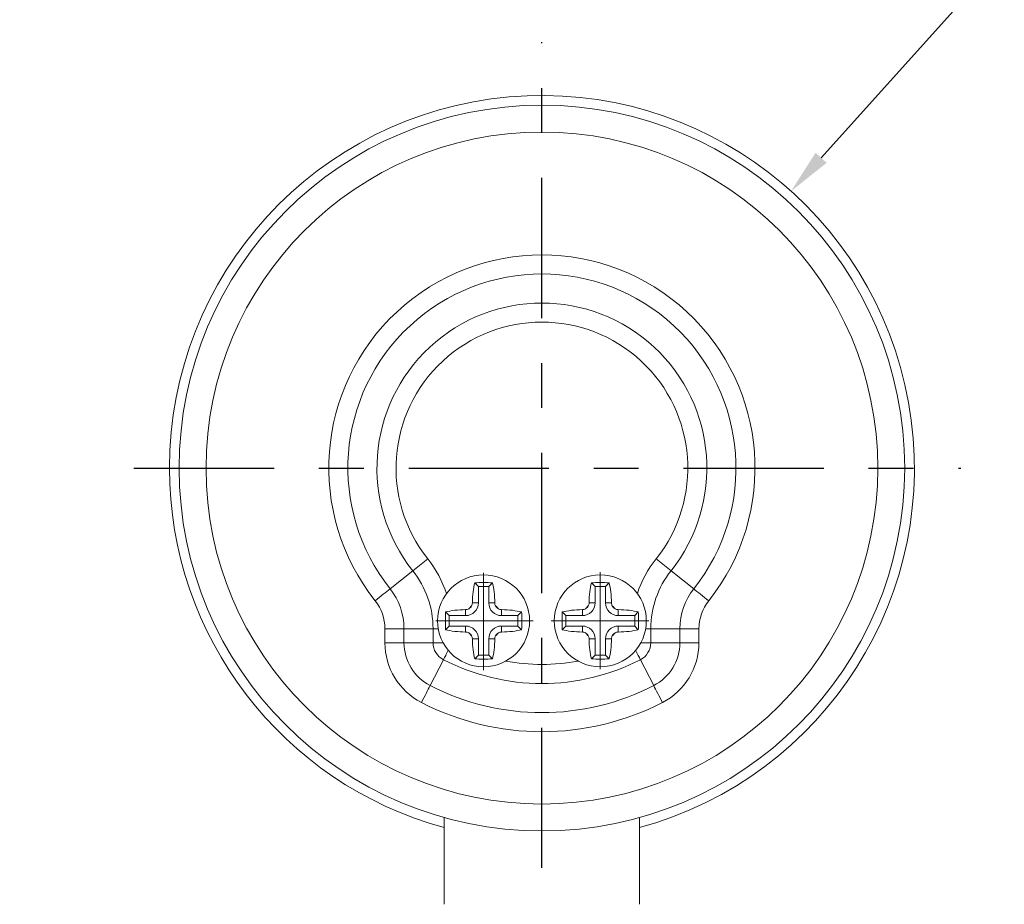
# Model space of a CAD drawing. Extents: x 894.9 to 905.9, y -8.5 to -0.5.
# Tile 8 of 10: x 901.5 to 903.7, y -4.4 to -2.5. Entities that reach past the tile are written whole.
import ezdxf

# ---------------------------------------------------------------- set-up
doc = ezdxf.new("R2010")
doc.units = 0
doc.header["$LTSCALE"] = 0.25
doc.header["$MEASUREMENT"] = 0
doc.linetypes.add('CENTER', pattern=[2, 1.25, -0.25, 0.25, -0.25])
doc.layers.get('0').update_dxf_attribs({"linetype": 'CONTINUOUS'})
doc.layers.get('DEFPOINTS').update_dxf_attribs({"linetype": 'CONTINUOUS'})
for name, color, linetype in [('CENTER', 40, 'CENTER'), ('dim', 140, 'CONTINUOUS'), ('dim @ 1', 140, 'CONTINUOUS')]:
    doc.layers.add(name, color=color, linetype=linetype)
doc.styles.get("Standard").update_dxf_attribs({"font": 'romans.shx'})
doc.dimstyles.get("Standard").update_dxf_attribs({"dimtxt": 0.125, "dimasz": 0.1, "dimexe": 0.0625, "dimexo": 0.0625, "dimgap": 0.0625, "dimtad": 0, "dimtih": 1, "dimtoh": 1, "dimzin": 0, "dimdsep": 46, "dimtxsty": 'Standard', "dimcen": 0, "dimadec": 0, "dimazin": 0, "dimtfac": 1, "dimtofl": 0, "dimtmove": 0, "dimatfit": 3, "dimfxl": 0, "dimtolj": 1, "dimtzin": 0, "dimarcsym": 0})

# ---------------------------------------------------------------- blocks, each defined once
blk = doc.blocks.new('*D4')
at = {"layer": 'DEFPOINTS', "color": 0}
for p in [(903.2398, -2.8396), (902.1293, -4.0735)]:
    blk.add_point(p, dxfattribs=at)
at = {"layer": 'dim', "color": 0, "lineweight": -2}
for p, q in [((903.7137, -2.313), (903.3067, -2.7653)), ((903.8137, -2.313), (903.7137, -2.313))]:
    blk.add_line(p, q, dxfattribs=at)
at = {"layer": 'dim', "color": 0}
blk.add_solid([(903.2943, -2.7541), (903.3191, -2.7764), (903.2398, -2.8396)], dxfattribs=at)
at = {"layer": 'dim', "color": 0, "insert": (904.272, -2.313), "char_height": 0.125, "attachment_point": 5}
blk.add_mtext('\\A1;∅1.66\\P [∅42.2]', dxfattribs=at)
blk = doc.blocks.new('*D8')
at = {"layer": 'DEFPOINTS', "color": 0}
for p in [(902.467, -4.4285), (902.902, -4.4285), (902.902, -5.1971)]:
    blk.add_point(p, dxfattribs=at)
at = {"layer": 'dim', "color": 0, "lineweight": -2}
for p, q in [((902.467, -4.491), (902.467, -5.2596)), ((902.902, -4.491), (902.902, -5.2596)), ((902.467, -5.1971), (902.1457, -5.1971)), ((902.802, -5.1971), (902.567, -5.1971))]:
    blk.add_line(p, q, dxfattribs=at)
at = {"layer": 'dim', "color": 0}
for points in [[(902.567, -5.1805), (902.567, -5.2138), (902.467, -5.1971)], [(902.802, -5.1805), (902.802, -5.2138), (902.902, -5.1971)]]:
    blk.add_solid(points, dxfattribs=at)
at = {"layer": 'dim', "color": 0, "insert": (901.744, -5.1971), "char_height": 0.125, "attachment_point": 5}
blk.add_mtext('\\A1;0.43\\P [11.0]\\PFLAT', dxfattribs=at)

msp = doc.modelspace()

# ---------------------------------------------------------------- linework, layer by layer
at = {"color": 7, "linetype": 'Continuous', "lineweight": 15}
for p, q in [((902.3969, -3.6853), (902.4301, -3.6589)), ((902.9722, -3.6853), (902.939, -3.6589)), ((902.3969, -3.6853), (902.3461, -3.7257)), ((903.023, -3.7257), (902.9722, -3.6853)), ((902.5429, -3.7203), (902.5348, -3.7122)), ((902.5429, -3.7203), (902.5429, -3.7569)), ((902.5661, -3.7203), (902.5429, -3.7203)), ((902.5661, -3.7203), (902.5742, -3.7122)), ((902.5661, -3.7569), (902.5661, -3.7203)), ((902.803, -3.7203), (902.7949, -3.7122)), ((902.803, -3.7569), (902.803, -3.7203)), ((902.803, -3.7203), (902.8262, -3.7203)), ((902.8262, -3.7203), (902.8343, -3.7122)), ((902.8262, -3.7203), (902.8262, -3.7569)), ((902.5145, -3.7853), (902.5145, -3.772)), ((902.5429, -3.7569), (902.5295, -3.7569)), ((902.5661, -3.7569), (902.5794, -3.7569)), ((902.5945, -3.7853), (902.5945, -3.772)), ((902.7746, -3.7853), (902.7746, -3.772)), ((902.803, -3.7569), (902.7896, -3.7569)), ((902.8262, -3.7569), (902.8395, -3.7569)), ((902.8546, -3.7853), (902.8546, -3.772)), ((902.4779, -3.7853), (902.4698, -3.7772)), ((902.5145, -3.7853), (902.4779, -3.7853)), ((902.4779, -3.7853), (902.4779, -3.8085)), ((902.6311, -3.7853), (902.5945, -3.7853)), ((902.6311, -3.7853), (902.6392, -3.7772)), ((902.6311, -3.8085), (902.6311, -3.7853)), ((902.738, -3.7853), (902.7299, -3.7772)), ((902.738, -3.7853), (902.7746, -3.7853)), ((902.738, -3.8085), (902.738, -3.7853)), ((902.8546, -3.7853), (902.8912, -3.7853)), ((902.8912, -3.7853), (902.8993, -3.7772)), ((902.8912, -3.7853), (902.8912, -3.8085)), ((902.3347, -3.8456), (902.3347, -3.8145)), ((902.3347, -3.8145), (902.3771, -3.8145)), ((902.3771, -3.8145), (902.3771, -3.8456)), ((902.442, -3.8145), (902.3771, -3.8145)), ((902.442, -3.8456), (902.442, -3.8145)), ((902.442, -3.8145), (902.4535, -3.8145)), ((902.4779, -3.8085), (902.4698, -3.8167)), ((902.4779, -3.8085), (902.5145, -3.8085)), ((902.5145, -3.8085), (902.5145, -3.8219)), ((902.5945, -3.8085), (902.5945, -3.8219)), ((902.5945, -3.8085), (902.6311, -3.8085)), ((902.6311, -3.8085), (902.6392, -3.8167)), ((902.738, -3.8085), (902.7299, -3.8167)), ((902.7746, -3.8085), (902.738, -3.8085)), ((902.7746, -3.8085), (902.7746, -3.8219)), ((902.8546, -3.8085), (902.8546, -3.8219)), ((902.8912, -3.8085), (902.8546, -3.8085)), ((902.8912, -3.8085), (902.8993, -3.8167)), ((902.9156, -3.8145), (902.9271, -3.8145)), ((902.992, -3.8145), (902.9271, -3.8145)), ((902.9271, -3.8145), (902.9271, -3.8456)), ((902.992, -3.8145), (903.0344, -3.8145)), ((902.992, -3.8456), (902.992, -3.8145)), ((903.0344, -3.8145), (903.0344, -3.8456)), ((902.5429, -3.8369), (902.5295, -3.8369)), ((902.5429, -3.8369), (902.5429, -3.8735)), ((902.5661, -3.8735), (902.5661, -3.8369)), ((902.5661, -3.8369), (902.5794, -3.8369)), ((902.803, -3.8369), (902.7896, -3.8369)), ((902.803, -3.8735), (902.803, -3.8369)), ((902.8262, -3.8369), (902.8262, -3.8735)), ((902.8262, -3.8369), (902.8395, -3.8369)), ((902.3347, -3.8456), (902.3771, -3.8456)), ((902.442, -3.8456), (902.3771, -3.8456)), ((902.442, -3.8456), (902.4643, -3.8456)), ((902.9048, -3.8456), (902.9271, -3.8456)), ((902.992, -3.8456), (902.9271, -3.8456)), ((902.992, -3.8456), (903.0344, -3.8456)), ((902.4651, -3.8835), (902.4354, -3.9412)), ((902.5429, -3.8735), (902.5348, -3.8817)), ((902.5429, -3.8735), (902.5661, -3.8735)), ((902.5661, -3.8735), (902.5742, -3.8817)), ((902.803, -3.8735), (902.7949, -3.8817)), ((902.8262, -3.8735), (902.803, -3.8735)), ((902.8262, -3.8735), (902.8343, -3.8817)), ((902.9336, -3.9412), (902.904, -3.8835)), ((902.467, -4.4285), (902.467, -4.2352)), ((902.902, -4.4285), (902.902, -4.2352))]:
    msp.add_line(p, q, dxfattribs=at)
at = {"color": 7, "linetype": 'Continuous', "lineweight": 15, "flags": 128}
for points in [[(902.3129, -3.7521), (902.3175, -3.7485), (902.3221, -3.7448), (902.3265, -3.7413), (902.3309, -3.7378), (902.335, -3.7345), (902.339, -3.7314), (902.3427, -3.7284), (902.3461, -3.7257)], [(903.0562, -3.7521), (903.0516, -3.7485), (903.047, -3.7448), (903.0425, -3.7413), (903.0382, -3.7378), (903.034, -3.7345), (903.0301, -3.7314), (903.0264, -3.7284), (903.023, -3.7257)], [(902.4758, -3.8626), (902.4743, -3.8655), (902.4729, -3.8684), (902.4714, -3.8711), (902.4701, -3.8738), (902.4687, -3.8764), (902.4675, -3.8789), (902.4662, -3.8812), (902.4651, -3.8835)], [(902.8933, -3.8626), (902.8948, -3.8655), (902.8962, -3.8684), (902.8976, -3.8711), (902.899, -3.8738), (902.9004, -3.8764), (902.9016, -3.8789), (902.9028, -3.8812), (902.904, -3.8835)], [(902.4354, -3.9412), (902.4334, -3.9451), (902.4313, -3.9493), (902.429, -3.9538), (902.4265, -3.9585), (902.424, -3.9634), (902.4214, -3.9685), (902.4187, -3.9737), (902.416, -3.9789)], [(902.9336, -3.9412), (902.9356, -3.9451), (902.9378, -3.9493), (902.9401, -3.9538), (902.9425, -3.9585), (902.9451, -3.9634), (902.9477, -3.9685), (902.9504, -3.9737), (902.953, -3.9789)]]:
    msp.add_lwpolyline(points, dxfattribs=at)
at = {"color": 7, "linetype": 'Continuous', "lineweight": 15}
for centre, radius in [((902.6845, -3.4565), 0.8085), ((902.6845, -3.4565), 0.7485), ((902.5545, -3.7969), 0.1025), ((902.8146, -3.7969), 0.1025)]:
    msp.add_circle(centre, radius, dxfattribs=at)
for centre, radius, start, end in [((902.6845, -3.4565), 0.83, 285.1916, 180), ((902.6845, -3.4565), 0.4749, 321.5, 218.5), ((902.6845, -3.4565), 0.4324, 321.5, 218.5), ((902.6845, -3.4565), 0.3676, 321.5, 218.5), ((902.6845, -3.4565), 0.3251, 321.5, 218.5), ((902.6845, -3.4565), 0.83, 180, 254.8084), ((902.2345, -3.8145), 0.2499, 18.2317, 38.5), ((903.1345, -3.8145), 0.2499, 141.5, 161.7683), ((902.2345, -3.8145), 0.2074, 0, 38.5), ((903.1345, -3.8145), 0.2074, 141.5, 180), ((902.2345, -3.8145), 0.1426, 0, 38.5), ((903.1345, -3.8145), 0.1426, 141.5, 180), ((902.2345, -3.8145), 0.1001, 0, 38.5), ((903.1345, -3.8145), 0.1001, 141.5, 180), ((902.5145, -3.7569), 0.0284, 270, 0), ((902.5545, -3.7969), 0.0425, 128.9167, 141.0833), ((902.5145, -3.7569), 0.015, 297.5268, 332.4732), ((902.5945, -3.7569), 0.0284, 180, 270), ((902.5545, -3.7969), 0.0425, 38.9167, 51.0833), ((902.5945, -3.7569), 0.015, 207.5268, 242.4732), ((902.7746, -3.7569), 0.0284, 270, 0), ((902.8146, -3.7969), 0.0425, 128.9167, 141.0833), ((902.7746, -3.7569), 0.015, 297.5268, 332.4732), ((902.8546, -3.7569), 0.0284, 180, 270), ((902.8146, -3.7969), 0.0425, 38.9167, 51.0833), ((902.8546, -3.7569), 0.015, 207.5268, 242.4732), ((902.5145, -3.8369), 0.0284, 0, 90), ((902.5945, -3.8369), 0.0284, 90, 180), ((902.7746, -3.8369), 0.0284, 0, 90), ((902.8546, -3.8369), 0.0284, 90, 180), ((902.5545, -3.7969), 0.0425, 218.9167, 231.0833), ((902.5145, -3.8369), 0.015, 27.5268, 62.4732), ((902.5545, -3.7969), 0.0425, 308.9167, 321.0833), ((902.5945, -3.8369), 0.015, 117.5268, 152.4732), ((902.8146, -3.7969), 0.0425, 218.9167, 231.0833), ((902.7746, -3.8369), 0.015, 27.5268, 62.4732), ((902.8146, -3.7969), 0.0425, 308.9167, 321.0833), ((902.8546, -3.8369), 0.015, 117.5268, 152.4732), ((902.4845, -3.8456), 0.1499, 180, 242.7971), ((902.4845, -3.8456), 0.1074, 180, 242.7971), ((902.4845, -3.8456), 0.0426, 180, 242.7971), ((902.8845, -3.8456), 0.0426, 297.2029, 0), ((902.8845, -3.8456), 0.1074, 297.2029, 0), ((902.8845, -3.8456), 0.1499, 297.2029, 0), ((902.6845, -3.4565), 0.4801, 242.7971, 297.2029), ((902.6845, -3.4565), 0.4376, 259.3937, 280.6063), ((902.6845, -3.4565), 0.5449, 242.7971, 297.2029), ((902.6845, -3.4565), 0.5874, 242.7971, 297.2029)]:
    msp.add_arc(centre, radius, start, end, dxfattribs=at)
for points in [[(902.5348, -3.7122), (902.5332, -3.718), (902.532, -3.725), (902.5302, -3.7402), (902.5297, -3.7485), (902.5295, -3.7569)], [(902.5742, -3.7122), (902.5677, -3.7119), (902.5612, -3.7117), (902.548, -3.7117), (902.5413, -3.7119), (902.5348, -3.7122)], [(902.5794, -3.7569), (902.5793, -3.7485), (902.5788, -3.7403), (902.577, -3.7249), (902.5758, -3.7181), (902.5742, -3.7122)], [(902.7896, -3.7569), (902.7898, -3.7485), (902.7903, -3.7403), (902.7921, -3.7249), (902.7933, -3.7181), (902.7949, -3.7122)], [(902.7949, -3.7122), (902.8014, -3.7119), (902.8079, -3.7117), (902.8211, -3.7117), (902.8278, -3.7119), (902.8343, -3.7122)], [(902.8343, -3.7122), (902.8359, -3.718), (902.8371, -3.725), (902.8389, -3.7402), (902.8394, -3.7485), (902.8395, -3.7569)], [(902.5145, -3.772), (902.5061, -3.7721), (902.4979, -3.7726), (902.4825, -3.7744), (902.4756, -3.7756), (902.4698, -3.7772)], [(902.6392, -3.7772), (902.6334, -3.7757), (902.6264, -3.7744), (902.6112, -3.7726), (902.6029, -3.7721), (902.5945, -3.772)], [(902.7299, -3.7772), (902.7356, -3.7757), (902.7427, -3.7744), (902.7579, -3.7726), (902.7662, -3.7721), (902.7746, -3.772)], [(902.8546, -3.772), (902.863, -3.7721), (902.8712, -3.7726), (902.8866, -3.7744), (902.8935, -3.7756), (902.8993, -3.7772)], [(902.4698, -3.7772), (902.4694, -3.7837), (902.4693, -3.7903), (902.4693, -3.8035), (902.4694, -3.8101), (902.4698, -3.8167)], [(902.6392, -3.8167), (902.6395, -3.8102), (902.6397, -3.8036), (902.6397, -3.7904), (902.6395, -3.7837), (902.6392, -3.7772)], [(902.7299, -3.8167), (902.7295, -3.8102), (902.7294, -3.8036), (902.7294, -3.7904), (902.7295, -3.7837), (902.7299, -3.7772)], [(902.8993, -3.7772), (902.8996, -3.7837), (902.8998, -3.7903), (902.8998, -3.8035), (902.8996, -3.8101), (902.8993, -3.8167)], [(902.4698, -3.8167), (902.4755, -3.8182), (902.4826, -3.8195), (902.4978, -3.8212), (902.5061, -3.8217), (902.5145, -3.8219)], [(902.5945, -3.8219), (902.6029, -3.8217), (902.6111, -3.8212), (902.6265, -3.8195), (902.6334, -3.8182), (902.6392, -3.8167)], [(902.7746, -3.8219), (902.7662, -3.8217), (902.758, -3.8212), (902.7426, -3.8195), (902.7357, -3.8182), (902.7299, -3.8167)], [(902.8993, -3.8167), (902.8935, -3.8182), (902.8865, -3.8195), (902.8713, -3.8212), (902.863, -3.8217), (902.8546, -3.8219)], [(902.5295, -3.8369), (902.5297, -3.8454), (902.5302, -3.8535), (902.532, -3.8689), (902.5332, -3.8758), (902.5348, -3.8817)], [(902.5742, -3.8817), (902.5758, -3.8759), (902.577, -3.8689), (902.5788, -3.8537), (902.5793, -3.8453), (902.5794, -3.8369)], [(902.7949, -3.8817), (902.7933, -3.8759), (902.792, -3.8689), (902.7903, -3.8537), (902.7898, -3.8453), (902.7896, -3.8369)], [(902.8395, -3.8369), (902.8394, -3.8454), (902.8389, -3.8535), (902.8371, -3.8689), (902.8359, -3.8758), (902.8343, -3.8817)], [(902.5348, -3.8817), (902.5413, -3.882), (902.5478, -3.8821), (902.561, -3.8822), (902.5677, -3.882), (902.5742, -3.8817)], [(902.8343, -3.8817), (902.8278, -3.882), (902.8213, -3.8821), (902.8081, -3.8822), (902.8014, -3.882), (902.7949, -3.8817)]]:
    msp.add_open_spline(points, degree=3, knots=[0, 0, 0, 0, 0.5, 0.5, 1, 1, 1, 1], dxfattribs=at)
for points in [[(902.5214, -3.7702), (902.5193, -3.7714), (902.5169, -3.7719), (902.5145, -3.772)], [(902.5295, -3.7569), (902.5295, -3.7594), (902.5289, -3.7617), (902.5278, -3.7639)], [(902.5812, -3.7639), (902.5801, -3.7617), (902.5795, -3.7594), (902.5794, -3.7569)], [(902.5945, -3.772), (902.5921, -3.7719), (902.5897, -3.7714), (902.5876, -3.7702)], [(902.7746, -3.772), (902.777, -3.7719), (902.7794, -3.7714), (902.7815, -3.7702)], [(902.7879, -3.7639), (902.789, -3.7617), (902.7896, -3.7594), (902.7896, -3.7569)], [(902.8395, -3.7569), (902.8396, -3.7594), (902.8402, -3.7617), (902.8413, -3.7639)], [(902.8477, -3.7702), (902.8498, -3.7714), (902.8522, -3.7719), (902.8546, -3.772)], [(902.5145, -3.8219), (902.5169, -3.8219), (902.5193, -3.8225), (902.5214, -3.8236)], [(902.5278, -3.83), (902.5289, -3.8322), (902.5295, -3.8345), (902.5295, -3.8369)], [(902.5794, -3.8369), (902.5795, -3.8345), (902.5801, -3.8321), (902.5812, -3.83)], [(902.5876, -3.8236), (902.5897, -3.8225), (902.5921, -3.8219), (902.5945, -3.8219)], [(902.7815, -3.8236), (902.7794, -3.8225), (902.777, -3.8219), (902.7746, -3.8219)], [(902.7896, -3.8369), (902.7896, -3.8345), (902.789, -3.8321), (902.7879, -3.83)], [(902.8413, -3.83), (902.8402, -3.8322), (902.8396, -3.8345), (902.8395, -3.8369)], [(902.8546, -3.8219), (902.8522, -3.8219), (902.8498, -3.8225), (902.8477, -3.8236)]]:
    msp.add_open_spline(points, degree=3, dxfattribs=at)
at = {"layer": 'CENTER'}
for p, q in [((902.6845, -4.96), (902.6845, -2.5079)), ((901.7751, -3.4565), (903.6181, -3.4565))]:
    msp.add_line(p, q, dxfattribs=at)
at = {"layer": 'CENTER', "lineweight": 0}
for p, q in [((902.5545, -3.6898), (902.5545, -3.9071)), ((902.8146, -3.9043), (902.8146, -3.6884)), ((902.4483, -3.7969), (902.6647, -3.7969)), ((902.705, -3.7969), (902.9225, -3.7969))]:
    msp.add_line(p, q, dxfattribs=at)

# ---------------------------------------------------------------- dimensions: what is measured, and where the dimension line sits
at = {"layer": 'dim @ 1'}
dim = msp.add_diameter_dim_2p(p1=(902.1293, -4.0735), p2=(903.2398, -2.8396), dimstyle='Standard', override={"dimscale": 1, "dimpost": '\\X', "dimtix": 0, "dimtofl": 0, "dimtmove": 0, "dimatfit": 3}, dxfattribs=at)
dim.commit()
dim.dimension.update_dxf_attribs({"geometry": '*D4', "text_midpoint": (904.272, -2.313), "dimtype": 131})
dim = msp.add_linear_dim(base=(902.90203838, -5.1971268), p1=(902.46703839, -4.4284556), p2=(902.90203838, -4.4284556), text='<>\\PFLAT', dimstyle='Standard', override={"dimscale": 1, "dimpost": '\\X', "dimtix": 0, "dimtofl": 0, "dimtmove": 0, "dimatfit": 3}, dxfattribs=at)
dim.commit()
dim.dimension.update_dxf_attribs({"geometry": '*D8', "text_midpoint": (901.74396411, -5.1971268), "dimtype": 128})

doc.saveas('drawing.dxf')
